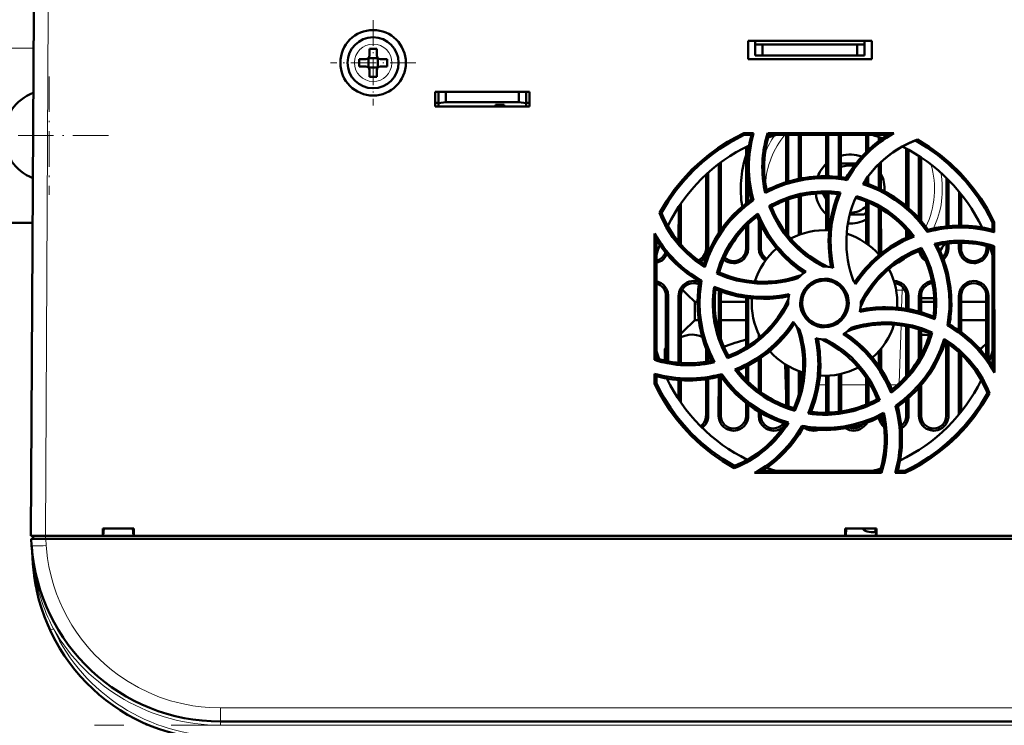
# Model space of a CAD drawing. Extents: x -1351 to 1763, y -1300 to 601.
# Tile 21 of 91: x -312 to -177, y -1224 to -1127. Entities that reach past the tile are written whole.
import ezdxf

# ---------------------------------------------------------------- set-up
doc = ezdxf.new("R2010")
doc.units = 0
doc.linetypes.add('DASHDOT', pattern=[18.5, 12, -3, 0.5, -3])

msp = doc.modelspace()

# ---------------------------------------------------------------- linework, layer by layer
at = {"color": 7, "lineweight": 50}
for p, q in [((-310.9, -1198.33), (-310.52, -1126.28)), ((-212.4, -1132.83), (-212.4, -1130.33)), ((-212.4, -1130.33), (-195.4, -1130.33)), ((-211.4, -1130.83), (-211.4, -1130.33)), ((-196.4, -1130.83), (-196.4, -1130.33)), ((-195.4, -1130.33), (-195.4, -1132.83)), ((-264.4, -1131.41), (-264.4, -1132.33)), ((-263.4, -1131.41), (-263.4, -1132.33)), ((-211.4, -1132.33), (-211.4, -1130.83)), ((-210.4, -1130.83), (-211.4, -1130.83)), ((-210.4, -1132.33), (-210.4, -1130.83)), ((-197.4, -1130.83), (-210.4, -1130.83)), ((-196.4, -1130.83), (-197.4, -1130.83)), ((-197.4, -1130.83), (-197.4, -1132.33)), ((-196.4, -1132.33), (-196.4, -1130.83)), ((-264.9, -1132.83), (-265.82, -1132.83)), ((-264.53, -1132.7), (-264.54, -1132.69)), ((-263.26, -1132.7), (-264.53, -1132.7)), ((-264.53, -1133.97), (-264.53, -1132.7)), ((-263.25, -1132.69), (-263.26, -1132.7)), ((-263.26, -1132.7), (-263.26, -1133.97)), ((-262.9, -1132.83), (-261.98, -1132.83)), ((-195.4, -1132.83), (-212.4, -1132.83)), ((-210.4, -1132.33), (-211.4, -1132.33)), ((-197.4, -1132.33), (-210.4, -1132.33)), ((-197.4, -1132.33), (-196.4, -1132.33)), ((-264.9, -1133.83), (-265.82, -1133.83)), ((-264.53, -1133.97), (-264.54, -1133.98)), ((-263.26, -1133.97), (-264.53, -1133.97)), ((-264.4, -1135.25), (-264.4, -1134.33)), ((-263.4, -1135.25), (-263.4, -1134.33)), ((-263.26, -1133.97), (-263.25, -1133.98)), ((-261.98, -1133.83), (-262.9, -1133.83)), ((-255.4, -1139.33), (-255.4, -1137.33)), ((-255.4, -1137.33), (-242.4, -1137.33)), ((-254.9, -1138.89), (-254.9, -1137.33)), ((-253.9, -1138.72), (-253.9, -1137.33)), ((-243.9, -1137.33), (-243.9, -1138.72)), ((-242.9, -1137.33), (-242.9, -1138.89)), ((-242.4, -1137.33), (-242.4, -1139.33)), ((-254.9, -1138.89), (-253.9, -1138.72)), ((-253.9, -1138.72), (-243.9, -1138.72)), ((-243.9, -1138.72), (-242.9, -1138.89)), ((-255.4, -1138.83), (-254.9, -1138.83)), ((-242.4, -1139.33), (-255.4, -1139.33)), ((-254.9, -1139.33), (-254.9, -1138.89)), ((-247.1, -1139.33), (-254.9, -1139.33)), ((-247.1, -1139.33), (-247.1, -1139.12)), ((-247.1, -1139.12), (-247.1, -1139.33)), ((-245.9, -1139.12), (-247.1, -1139.12)), ((-245.9, -1139.33), (-245.9, -1139.12)), ((-242.9, -1139.33), (-245.9, -1139.33)), ((-242.9, -1138.83), (-242.4, -1138.83)), ((-242.9, -1138.89), (-242.9, -1139.33)), ((-212.98, -1143.01), (-211.64, -1143.01)), ((-212.93, -1143.24), (-212.98, -1143.01)), ((-212.93, -1143.24), (-211.95, -1143.24)), ((-211.64, -1143.01), (-211.95, -1143.24)), ((-209.7, -1143.01), (-192.39, -1143.01)), ((-209.53, -1143.24), (-209.7, -1143.01)), ((-209.53, -1143.24), (-193.24, -1143.24)), ((-207.16, -1149.73), (-207.16, -1143.24)), ((-206.88, -1149.64), (-206.88, -1143.24)), ((-205.42, -1143.24), (-205.42, -1149.28)), ((-205.14, -1143.24), (-205.14, -1149.22)), ((-201.66, -1148.92), (-201.66, -1143.24)), ((-201.38, -1148.92), (-201.38, -1143.24)), ((-199.92, -1143.24), (-199.92, -1149.03)), ((-199.64, -1143.24), (-199.64, -1149.06)), ((-196.16, -1145.57), (-196.16, -1143.24)), ((-195.88, -1145.3), (-195.88, -1143.24)), ((-194.42, -1143.53), (-194.42, -1144.06)), ((-194.14, -1143.62), (-194.14, -1143.86)), ((-212.66, -1152.64), (-212.66, -1144.88)), ((-212.38, -1145.45), (-212.38, -1144.74)), ((-190.66, -1153), (-190.66, -1145.13)), ((-190.37, -1153.25), (-190.38, -1145.28)), ((-188.92, -1146.14), (-188.92, -1154.7)), ((-188.64, -1146.33), (-188.64, -1155.04)), ((-216.42, -1147.22), (-216.42, -1156.72)), ((-216.14, -1147.01), (-216.13, -1156.3)), ((-197.59, -1147.18), (-199.64, -1147.18)), ((-194.42, -1147.23), (-194.42, -1150.59)), ((-194.14, -1146.96), (-194.14, -1150.73)), ((-218.16, -1158.83), (-218.16, -1148.68)), ((-217.87, -1158.83), (-217.88, -1148.42)), ((-198.94, -1149.17), (-198.82, -1149.44)), ((-196.16, -1149.89), (-196.16, -1149.29)), ((-195.88, -1149.99), (-195.88, -1148.9)), ((-185.16, -1155.81), (-185.16, -1149.13)), ((-184.87, -1155.78), (-184.88, -1149.41)), ((-212.37, -1152.42), (-212.38, -1149.92)), ((-209.85, -1150.84), (-210.02, -1151.2)), ((-211.95, -1152.11), (-211.67, -1152.21)), ((-207.16, -1156.73), (-207.16, -1152.2)), ((-206.87, -1157.11), (-206.87, -1152.09)), ((-205.42, -1151.67), (-205.42, -1156.97)), ((-205.14, -1151.6), (-205.13, -1156.87)), ((-202.11, -1151.25), (-201.66, -1152.03)), ((-201.66, -1156.34), (-201.66, -1151.25)), ((-201.37, -1156.35), (-201.37, -1151.26)), ((-199.68, -1151.17), (-200.03, -1151.36)), ((-183.42, -1151.02), (-183.42, -1155.71)), ((-183.14, -1151.37), (-183.13, -1155.71)), ((-221.92, -1153.1), (-221.93, -1157.93)), ((-221.64, -1152.68), (-221.63, -1158.27)), ((-209.17, -1153.12), (-209.48, -1153.01)), ((-196.16, -1158.14), (-196.16, -1152.38)), ((-195.87, -1158.35), (-195.87, -1152.5)), ((-194.42, -1153.23), (-194.43, -1158.83)), ((-194.14, -1153.4), (-194.13, -1158.83)), ((-224.29, -1153.95), (-224.56, -1153.94)), ((-211.05, -1154.04), (-211.16, -1154.43)), ((-210.92, -1154.96), (-210.93, -1158.83)), ((-198.42, -1154.18), (-196.52, -1154.18)), ((-196.31, -1154.06), (-196.16, -1153.81)), ((-310.68, -1155.33), (-328.4, -1155.33)), ((-223.37, -1155.84), (-223.37, -1155.62)), ((-212.66, -1158.83), (-212.66, -1155.77)), ((-212.37, -1158.83), (-212.37, -1155.47)), ((-210.63, -1155.56), (-210.63, -1158.83)), ((-190.66, -1157.37), (-190.66, -1156.27)), ((-187.67, -1156.28), (-187.78, -1156.57)), ((-178.82, -1155.3), (-178.57, -1155.25)), ((-178.82, -1155.3), (-178.82, -1156.28)), ((-178.57, -1156.6), (-178.82, -1156.28)), ((-178.57, -1155.25), (-178.57, -1156.6)), ((-225.24, -1174.15), (-225.23, -1156.8)), ((-224.97, -1173.95), (-224.98, -1157.7)), ((-190.37, -1157.24), (-190.37, -1156.6)), ((-188.57, -1158.75), (-188.68, -1159.06)), ((-185.16, -1158.83), (-185.16, -1158.17)), ((-184.87, -1158.83), (-184.87, -1158.13)), ((-183.43, -1158.05), (-183.43, -1158.83)), ((-183.13, -1158.04), (-183.13, -1158.83)), ((-179.66, -1158.83), (-179.66, -1158.47)), ((-179.37, -1158.83), (-179.37, -1158.55)), ((-178.57, -1158.52), (-178.82, -1158.71)), ((-178.82, -1158.71), (-178.82, -1174.94)), ((-178.57, -1158.52), (-178.56, -1175.9)), ((-216.38, -1162.13), (-216.68, -1162.27)), ((-218.79, -1163.25), (-219.07, -1163.38)), ((-223.67, -1174.29), (-223.67, -1165.33)), ((-223.36, -1174.35), (-223.37, -1165.33)), ((-221.93, -1165.33), (-221.93, -1174.55)), ((-221.63, -1165.33), (-221.63, -1174.58)), ((-216.43, -1165.33), (-216.43, -1170.34)), ((-216.13, -1165.33), (-216.13, -1171.31)), ((-212.67, -1172.39), (-212.67, -1165.61)), ((-212.36, -1172.19), (-212.37, -1165.65)), ((-190.67, -1167.13), (-190.67, -1165.33)), ((-190.37, -1167.18), (-190.37, -1165.33)), ((-188.93, -1165.33), (-188.93, -1167.52)), ((-188.63, -1165.33), (-188.63, -1167.61)), ((-188.63, -1165.68), (-186.83, -1165.68)), ((-183.43, -1165.33), (-183.43, -1170.12)), ((-183.13, -1165.33), (-183.13, -1170.33)), ((-179.67, -1173.74), (-179.67, -1165.33)), ((-179.36, -1174.15), (-179.37, -1165.33)), ((-219.69, -1168.68), (-219.69, -1166.18)), ((-219.32, -1166.18), (-219.69, -1166.18)), ((-212.67, -1166.18), (-216.13, -1166.18)), ((-206.9, -1166.33), (-206.9, -1166.5)), ((-196.9, -1166.33), (-196.9, -1166.17)), ((-186.82, -1166.18), (-188.63, -1166.18)), ((-179.67, -1166.18), (-183.13, -1166.18)), ((-219.16, -1168.68), (-219.69, -1168.68)), ((-212.67, -1168.68), (-216.13, -1168.68)), ((-190.67, -1176.39), (-190.67, -1169.52)), ((-190.36, -1176.03), (-190.37, -1169.58)), ((-184.73, -1169.28), (-185.01, -1169.42)), ((-179.67, -1168.68), (-183.13, -1168.68)), ((-210.93, -1170.62), (-210.93, -1171.14)), ((-188.93, -1169.97), (-188.93, -1174.02)), ((-188.63, -1170.07), (-188.63, -1173.48)), ((-187.42, -1170.54), (-187.11, -1170.39)), ((-223.67, -1172.45), (-223.83, -1172.62)), ((-223.67, -1172.46), (-223.83, -1172.62)), ((-218.17, -1174.42), (-218.17, -1172.57)), ((-185.17, -1181.83), (-185.17, -1171.77)), ((-184.86, -1181.83), (-184.87, -1171.98)), ((-180.41, -1172.62), (-180.72, -1172.49)), ((-224.97, -1173.95), (-225.24, -1174.15)), ((-223.83, -1172.62), (-223.83, -1174.25)), ((-217.86, -1174.37), (-217.86, -1173.32)), ((-215.11, -1173.59), (-215.23, -1173.92)), ((-210.63, -1173.87), (-210.62, -1178.62)), ((-194.43, -1172.98), (-194.43, -1174.95)), ((-194.13, -1172.63), (-194.13, -1175.41)), ((-183.43, -1173.12), (-183.44, -1181.67)), ((-183.13, -1173.4), (-183.12, -1181.28)), ((-180.41, -1172.62), (-180.41, -1172.83)), ((-212.67, -1176.87), (-212.67, -1175.08)), ((-212.36, -1177.18), (-212.36, -1174.92)), ((-210.93, -1174.08), (-210.93, -1178.4)), ((-207.17, -1178.93), (-207.3, -1174.75)), ((-207.17, -1180.45), (-207.17, -1174.83)), ((-206.86, -1180.56), (-206.86, -1175.01)), ((-225.24, -1177.42), (-225.24, -1176.05)), ((-225.24, -1176.05), (-224.97, -1176.4)), ((-224.97, -1177.36), (-224.97, -1176.4)), ((-216.43, -1176.47), (-216.44, -1181.83)), ((-216.13, -1176.39), (-216.02, -1176.09)), ((-216.13, -1176.4), (-216.12, -1181.83)), ((-205.43, -1175.69), (-205.43, -1178.97)), ((-205.13, -1175.8), (-205.12, -1177.73)), ((-201.67, -1181.4), (-201.67, -1176.33)), ((-201.36, -1181.39), (-201.36, -1176.32)), ((-199.93, -1176.14), (-199.94, -1181.27)), ((-199.63, -1176.07), (-199.62, -1181.23)), ((-196.17, -1180.27), (-196.17, -1176.6)), ((-225.24, -1177.42), (-224.97, -1177.36)), ((-223.36, -1177.07), (-223.36, -1176.74)), ((-221.93, -1176.91), (-221.93, -1179.54)), ((-221.63, -1176.93), (-221.62, -1180)), ((-218.17, -1181.83), (-218.17, -1176.8)), ((-217.86, -1181.83), (-217.86, -1176.76)), ((-195.86, -1180.14), (-195.86, -1177.08)), ((-188.93, -1177.98), (-188.94, -1181.83)), ((-188.62, -1177.63), (-188.62, -1181.83)), ((-180.41, -1176.87), (-180.41, -1177.03)), ((-179.22, -1178.73), (-179.52, -1178.71)), ((-212.67, -1181.83), (-212.67, -1180.06)), ((-212.36, -1181.83), (-212.36, -1180.3)), ((-194.31, -1179.66), (-194.64, -1179.54)), ((-191.83, -1180.56), (-192.15, -1180.45)), ((-190.67, -1181.83), (-190.67, -1179.67)), ((-190.36, -1181.83), (-190.36, -1179.4)), ((-210.94, -1181.26), (-210.94, -1181.83)), ((-210.62, -1181.44), (-210.62, -1181.83)), ((-206.11, -1180.8), (-205.96, -1181.13)), ((-204.84, -1183.51), (-204.99, -1183.21)), ((-214.27, -1188.7), (-214.29, -1189.01)), ((-194.08, -1189.68), (-211.49, -1189.68)), ((-194.28, -1189.4), (-210.48, -1189.4)), ((-194.28, -1189.4), (-194.08, -1189.68)), ((-192.19, -1189.68), (-191.82, -1189.4)), ((-190.81, -1189.68), (-192.19, -1189.68)), ((-190.87, -1189.4), (-191.82, -1189.4)), ((-190.87, -1189.4), (-190.81, -1189.68)), ((-301.05, -1198.33), (-301.05, -1197.33)), ((-301.05, -1197.33), (-296.75, -1197.33)), ((-300.9, -1197.33), (-300.96, -1198.33)), ((-300.96, -1198.33), (-300.9, -1197.33)), ((-296.9, -1197.33), (-296.83, -1198.33)), ((-296.75, -1197.33), (-296.75, -1198.33)), ((-199.05, -1198.33), (-199.05, -1197.33)), ((-199.05, -1197.33), (-194.75, -1197.33)), ((-198.9, -1197.33), (-198.96, -1198.33)), ((-198.96, -1198.33), (-198.9, -1197.33)), ((-194.9, -1197.33), (-194.83, -1198.33)), ((-194.75, -1197.33), (-194.75, -1198.33)), ((-310.87, -1198.73), (-308.88, -1198.73)), ((-310.81, -1199.65), (-310.87, -1198.73)), ((-310.6, -1198.33), (-310.6, -1198.73)), ((-310.6, -1198.33), (-308.9, -1198.33)), ((-308.9, -1198.33), (-301.05, -1198.33)), ((-87.92, -1198.73), (-308.88, -1198.73)), ((-301.05, -1198.33), (-300.96, -1198.33)), ((-301, -1198.33), (-296.8, -1198.33)), ((-296.83, -1198.33), (-300.96, -1198.33)), ((-296.83, -1198.33), (-296.75, -1198.33)), ((-296.75, -1198.33), (-199.05, -1198.33)), ((-199.05, -1198.33), (-198.96, -1198.33)), ((-199, -1198.33), (-194.8, -1198.33)), ((-194.83, -1198.33), (-198.96, -1198.33)), ((-194.83, -1198.33), (-194.75, -1198.33)), ((-194.75, -1198.33), (-100.05, -1198.33)), ((-310.63, -1202.15), (-310.8, -1199.67)), ((-111.93, -1223.83), (-284.87, -1223.83))]:
    msp.add_line(p, q, dxfattribs=at)
at = {"color": 7, "lineweight": 18}
for p, q in [((-308.52, -1126.28), (-308.9, -1198.33)), ((-310.55, -1131.33), (-338.4, -1131.33)), ((-263.87, -1130.76), (-263.9, -1130.76)), ((-266.47, -1133.31), (-266.47, -1133.33)), ((-261.33, -1133.36), (-261.33, -1133.33)), ((-263.92, -1135.9), (-263.9, -1135.9)), ((-218.16, -1158.83), (-217.87, -1158.83)), ((-212.66, -1158.83), (-212.37, -1158.83)), ((-210.93, -1158.83), (-210.63, -1158.83)), ((-194.13, -1158.83), (-194.43, -1158.83)), ((-185.16, -1158.83), (-184.87, -1158.83)), ((-183.43, -1158.83), (-183.13, -1158.83)), ((-179.66, -1158.83), (-179.37, -1158.83)), ((-191.23, -1164.56), (-191.2, -1164.08)), ((-223.37, -1165.33), (-223.67, -1165.33)), ((-221.63, -1165.33), (-221.93, -1165.33)), ((-216.13, -1165.33), (-216.43, -1165.33)), ((-191.23, -1164.56), (-192.06, -1164.56)), ((-191.3, -1167.03), (-191.23, -1164.56)), ((-190.67, -1165.33), (-190.37, -1165.33)), ((-188.63, -1165.33), (-188.93, -1165.33)), ((-183.13, -1165.33), (-183.43, -1165.33)), ((-179.37, -1165.33), (-179.67, -1165.33)), ((-191.62, -1177.36), (-191.38, -1169.41)), ((-205.13, -1177.56), (-205.09, -1177.56)), ((-202.69, -1177.56), (-201.67, -1177.56)), ((-199.63, -1177.56), (-196.17, -1177.56)), ((-192.93, -1177.56), (-191.83, -1177.56)), ((-191.72, -1181.03), (-191.7, -1180.47)), ((-218.17, -1181.83), (-217.86, -1181.83)), ((-216.44, -1181.83), (-216.12, -1181.83)), ((-212.67, -1181.83), (-212.36, -1181.83)), ((-210.94, -1181.83), (-210.62, -1181.83)), ((-190.67, -1181.83), (-190.36, -1181.83)), ((-188.94, -1181.83), (-188.62, -1181.83)), ((-185.17, -1181.83), (-184.86, -1181.83)), ((-308.9, -1198.73), (-308.9, -1198.33)), ((-308.88, -1198.73), (-308.81, -1199.65)), ((-308.13, -1211.24), (-308.27, -1211.3)), ((-307.81, -1211.09), (-308.13, -1211.24)), ((-284.87, -1221.97), (-111.93, -1221.97)), ((-284.87, -1221.97), (-284.87, -1223.83)), ((-284.87, -1224.33), (-284.87, -1223.83)), ((-111.93, -1224.33), (-284.87, -1224.33))]:
    msp.add_line(p, q, dxfattribs=at)
at = {"color": 7, "linetype": 'DASHDOT', "lineweight": 18, "ltscale": 0.292499}
msp.add_line((-263.9, -1127.48), (-263.9, -1139.18), dxfattribs=at)
at = {"color": 7, "linetype": 'DASHDOT', "lineweight": 18, "ltscale": 0.2925}
msp.add_line((-258.05, -1133.33), (-269.75, -1133.33), dxfattribs=at)
at = {"color": 7, "linetype": 'DASHDOT', "lineweight": 18, "ltscale": 0.40625}
for p, q in [((-308.4, -1135.21), (-308.4, -1151.46)), ((-300.27, -1143.33), (-316.52, -1143.33))]:
    msp.add_line(p, q, dxfattribs=at)
at = {"color": 7, "linetype": 'DASHDOT', "lineweight": 18, "ltscale": 0.012015}
msp.add_line((-308.9, -1198.29), (-308.9, -1198.77), dxfattribs=at)
at = {"color": 7, "linetype": 'DASHDOT', "lineweight": 18}
msp.add_line((-94.63, -1224.33), (-302.16, -1224.33), dxfattribs=at)
at = {"color": 7, "lineweight": 50}
for points in [[(-224.56, -1153.94), (-223.6, -1152.32), (-222.53, -1150.8), (-221.37, -1149.36), (-220.11, -1148.01), (-218.98, -1146.96), (-217.79, -1145.97), (-216.54, -1145.06), (-215.23, -1144.21), (-214.12, -1143.58), (-212.98, -1143.01)], [(-224.29, -1153.95), (-223.33, -1152.35), (-222.26, -1150.84), (-221.09, -1149.41), (-219.83, -1148.08), (-218.7, -1147.04), (-217.51, -1146.06), (-216.27, -1145.16), (-214.96, -1144.33), (-213.96, -1143.76), (-212.93, -1143.24)], [(-196.62, -1149.99), (-195.75, -1148.74), (-194.78, -1147.59), (-193.7, -1146.55), (-192.52, -1145.64), (-191.24, -1144.85), (-190.21, -1144.33), (-189.13, -1143.88)], [(-189.42, -1143.99), (-187.82, -1144.96), (-186.31, -1146.04), (-184.89, -1147.21), (-183.57, -1148.48), (-182.53, -1149.61), (-181.56, -1150.81), (-180.66, -1152.06), (-179.84, -1153.37), (-179.31, -1154.32), (-178.82, -1155.3)], [(-189.13, -1143.88), (-187.54, -1144.87), (-186.02, -1145.96), (-184.61, -1147.15), (-183.28, -1148.43), (-182.24, -1149.58), (-181.28, -1150.78), (-180.38, -1152.04), (-179.56, -1153.37), (-179.05, -1154.29), (-178.57, -1155.25)], [(-201.9, -1149.16), (-203.22, -1149.21), (-204.54, -1149.36), (-205.84, -1149.62), (-207.27, -1150.02), (-208.66, -1150.55), (-210.02, -1151.2)], [(-187.78, -1156.57), (-188.45, -1155.66), (-189.18, -1154.8), (-189.96, -1153.99), (-190.57, -1153.43), (-191.21, -1152.89), (-192.22, -1152.15), (-193.28, -1151.48), (-194.39, -1150.89), (-195.56, -1150.37), (-196.62, -1149.99)], [(-187.67, -1156.28), (-188.68, -1154.98), (-189.79, -1153.79), (-191, -1152.72), (-192.3, -1151.77), (-193.69, -1150.95), (-195.06, -1150.31), (-196.49, -1149.78)], [(-211.95, -1152.11), (-212.86, -1152.8), (-213.72, -1153.54), (-214.52, -1154.33), (-215.08, -1154.95), (-215.62, -1155.6), (-216.36, -1156.63), (-217.03, -1157.7), (-217.62, -1158.82), (-218.13, -1160), (-218.48, -1161)], [(-211.67, -1152.21), (-212.81, -1153.08), (-213.87, -1154.02), (-214.84, -1155.04), (-215.71, -1156.14), (-216.5, -1157.31), (-217.23, -1158.6), (-217.84, -1159.96), (-218.34, -1161.39)], [(-209.48, -1153.01), (-208.1, -1152.31), (-206.68, -1151.75), (-205.22, -1151.35), (-203.74, -1151.09), (-202.22, -1150.99), (-200.95, -1151.03), (-199.68, -1151.17)], [(-200.03, -1151.36), (-200.58, -1152.91), (-200.98, -1154.48), (-201.23, -1156.08), (-201.33, -1157.69), (-201.27, -1159.32), (-201.15, -1160.37), (-200.97, -1161.42)], [(-199.68, -1151.17), (-200.25, -1152.69), (-200.68, -1154.25), (-200.96, -1155.83), (-201.08, -1157.42), (-201.04, -1159.03), (-200.91, -1160.26), (-200.7, -1161.48)], [(-197.51, -1151.64), (-196.06, -1152.15), (-194.68, -1152.79), (-193.37, -1153.57), (-192.16, -1154.47), (-191.04, -1155.5), (-190.29, -1156.31), (-189.6, -1157.18)], [(-202.06, -1161.33), (-203.32, -1160.62), (-204.49, -1159.79), (-205.57, -1158.87), (-206.56, -1157.86), (-207.45, -1156.77), (-208.23, -1155.59), (-208.91, -1154.34), (-209.48, -1153.01)], [(-201.44, -1161.35), (-202.72, -1160.69), (-203.91, -1159.91), (-205.01, -1159.04), (-206.03, -1158.07), (-206.55, -1157.49), (-207.04, -1156.89), (-207.65, -1156.04), (-208.21, -1155.15), (-208.7, -1154.21), (-209.17, -1153.12)], [(-218.34, -1161.39), (-219.61, -1160.52), (-220.78, -1159.54), (-221.83, -1158.46), (-222.77, -1157.27), (-223.59, -1155.99), (-224.11, -1154.98), (-224.56, -1153.94)], [(-216.68, -1162.27), (-216.21, -1160.8), (-215.6, -1159.41), (-214.85, -1158.09), (-213.98, -1156.86), (-212.98, -1155.72), (-212.05, -1154.84), (-211.05, -1154.04)], [(-216.38, -1162.13), (-215.89, -1160.68), (-215.26, -1159.31), (-214.5, -1158.01), (-213.61, -1156.8), (-212.59, -1155.69), (-211.9, -1155.04), (-211.16, -1154.43)], [(-211.16, -1154.43), (-210.46, -1155.91), (-209.63, -1157.31), (-208.68, -1158.62), (-207.6, -1159.82), (-206.42, -1160.93), (-205.59, -1161.59), (-204.71, -1162.2)], [(-211.05, -1154.04), (-210.38, -1155.52), (-209.58, -1156.92), (-208.66, -1158.24), (-207.62, -1159.45), (-206.45, -1160.56), (-205.5, -1161.34), (-204.48, -1162.05)], [(-189.99, -1157.07), (-191.48, -1157.78), (-192.88, -1158.6), (-194.18, -1159.56), (-195.39, -1160.63), (-196.5, -1161.82), (-197.15, -1162.65), (-197.77, -1163.52)], [(-189.6, -1157.18), (-191.08, -1157.85), (-192.49, -1158.65), (-193.8, -1159.57), (-195.01, -1160.61), (-196.13, -1161.77), (-196.9, -1162.73), (-197.62, -1163.75)], [(-219, -1160.65), (-218.71, -1160.47), (-218.45, -1160.25), (-218.14, -1159.83), (-217.95, -1159.36), (-217.87, -1158.83)], [(-214.4, -1160.86), (-214.15, -1160.85), (-213.82, -1160.78), (-213.5, -1160.65), (-213.21, -1160.47), (-212.95, -1160.25), (-212.64, -1159.83), (-212.45, -1159.36), (-212.37, -1158.83)], [(-210.93, -1158.83), (-210.86, -1159.34), (-210.66, -1159.83), (-210.47, -1160.11), (-210.24, -1160.35), (-210.03, -1160.51)], [(-188.68, -1159.06), (-190, -1159.65), (-191.24, -1160.34), (-192.4, -1161.14), (-193.47, -1162.05), (-194.03, -1162.59), (-194.56, -1163.16), (-195.22, -1163.97), (-195.83, -1164.82), (-196.38, -1165.73), (-196.92, -1166.8)], [(-196.9, -1166.17), (-196.18, -1164.9), (-195.36, -1163.73), (-194.44, -1162.65), (-193.42, -1161.66), (-192.33, -1160.78), (-191.16, -1159.99), (-189.9, -1159.32), (-188.57, -1158.75)], [(-188.57, -1158.75), (-187.87, -1160.13), (-187.31, -1161.55), (-186.91, -1163), (-186.65, -1164.49), (-186.55, -1166), (-186.59, -1167.28), (-186.73, -1168.56)], [(-184.73, -1166.33), (-184.78, -1165.01), (-184.94, -1163.7), (-185.19, -1162.39), (-185.59, -1160.96), (-186.12, -1159.57), (-186.77, -1158.21)], [(-185.54, -1160.34), (-185.45, -1160.25), (-185.14, -1159.83), (-184.95, -1159.36), (-184.87, -1158.83)], [(-183.43, -1158.83), (-183.36, -1159.34), (-183.16, -1159.83), (-182.97, -1160.11), (-182.74, -1160.35), (-182.46, -1160.56), (-182.15, -1160.71), (-181.78, -1160.83), (-181.4, -1160.86)], [(-181.4, -1160.86), (-181.15, -1160.85), (-180.82, -1160.78), (-180.5, -1160.65), (-180.21, -1160.47), (-179.95, -1160.25), (-179.64, -1159.83), (-179.45, -1159.36), (-179.37, -1158.83)], [(-224.98, -1160.82), (-224.5, -1160.65), (-224.21, -1160.47), (-223.95, -1160.25), (-223.72, -1159.96), (-223.54, -1159.64)], [(-188.9, -1159.15), (-188.81, -1159.49), (-188.66, -1159.83), (-188.47, -1160.11), (-188.24, -1160.35), (-187.97, -1160.55)], [(-210.29, -1163.67), (-211.19, -1163.64), (-212.59, -1163.49), (-213.98, -1163.22), (-215.34, -1162.81), (-216.68, -1162.27)], [(-205.23, -1166.33), (-205.17, -1165.69), (-204.98, -1165.05), (-204.66, -1164.47), (-204.24, -1163.96), (-203.72, -1163.54), (-203.13, -1163.23), (-202.52, -1163.06), (-201.9, -1163)], [(-201.9, -1163), (-201.41, -1163.03), (-200.98, -1163.12), (-200.57, -1163.27), (-200.18, -1163.48), (-199.8, -1163.74), (-199.33, -1164.2), (-198.96, -1164.75), (-198.71, -1165.36), (-198.58, -1166), (-198.56, -1166.33)], [(-223.37, -1165.33), (-223.44, -1164.83), (-223.63, -1164.34), (-223.82, -1164.06), (-224.06, -1163.81), (-224.34, -1163.6), (-224.64, -1163.45), (-224.98, -1163.35)], [(-219.9, -1163.3), (-220.15, -1163.32), (-220.48, -1163.39), (-220.8, -1163.51), (-221.09, -1163.69), (-221.35, -1163.91), (-221.66, -1164.33), (-221.85, -1164.8), (-221.93, -1165.33)], [(-215.23, -1173.92), (-215.93, -1172.55), (-216.48, -1171.13), (-216.89, -1169.67), (-217.14, -1168.18), (-217.24, -1166.67), (-217.21, -1165.39), (-217.07, -1164.1)], [(-217.07, -1164.1), (-215.54, -1164.68), (-213.99, -1165.11), (-212.41, -1165.39), (-210.81, -1165.51), (-209.2, -1165.47), (-207.98, -1165.34), (-206.75, -1165.13)], [(-216.86, -1164.47), (-215.31, -1165.02), (-213.74, -1165.42), (-212.14, -1165.67), (-210.53, -1165.77), (-208.91, -1165.71), (-207.86, -1165.59), (-206.81, -1165.4)], [(-204.98, -1166.33), (-204.92, -1165.78), (-204.76, -1165.23), (-204.51, -1164.71), (-204.27, -1164.37), (-203.98, -1164.06), (-203.65, -1163.8), (-203.28, -1163.58), (-202.89, -1163.42), (-202.49, -1163.31), (-201.9, -1163.25)], [(-201.9, -1163.25), (-201.23, -1163.33), (-200.83, -1163.44), (-200.44, -1163.62), (-200.08, -1163.85), (-199.76, -1164.12), (-199.35, -1164.61), (-199.06, -1165.16), (-198.88, -1165.75), (-198.82, -1166.33)], [(-190.37, -1165.33), (-190.44, -1164.83), (-190.63, -1164.34), (-190.82, -1164.06), (-191.06, -1163.81), (-191.34, -1163.6), (-191.64, -1163.45), (-192, -1163.34), (-192.37, -1163.3)], [(-187.12, -1163.32), (-187.48, -1163.39), (-187.8, -1163.51), (-188.09, -1163.69), (-188.35, -1163.91), (-188.66, -1164.33), (-188.85, -1164.8), (-188.93, -1165.33)], [(-181.4, -1163.3), (-181.65, -1163.32), (-181.98, -1163.39), (-182.3, -1163.51), (-182.59, -1163.69), (-182.85, -1163.91), (-183.16, -1164.33), (-183.35, -1164.8), (-183.43, -1165.33)], [(-179.37, -1165.33), (-179.44, -1164.83), (-179.63, -1164.34), (-179.82, -1164.06), (-180.06, -1163.81), (-180.34, -1163.6), (-180.64, -1163.45), (-181.02, -1163.34), (-181.4, -1163.3)], [(-219.06, -1166.33), (-219.01, -1167.66), (-218.86, -1168.97), (-218.6, -1170.27), (-218.2, -1171.7), (-217.67, -1173.1), (-217.01, -1174.46)], [(-206.9, -1166.5), (-207.61, -1167.76), (-208.44, -1168.93), (-209.36, -1170.02), (-210.37, -1171), (-211.46, -1171.89), (-212.64, -1172.68), (-213.9, -1173.36), (-215.23, -1173.92)], [(-206.88, -1165.87), (-207.54, -1167.15), (-208.32, -1168.34), (-209.19, -1169.44), (-210.16, -1170.45), (-210.74, -1170.98), (-211.34, -1171.47), (-212.19, -1172.08), (-213.08, -1172.63), (-214.02, -1173.12), (-215.11, -1173.59)], [(-201.9, -1169.67), (-202.38, -1169.64), (-202.81, -1169.54), (-203.22, -1169.39), (-203.62, -1169.19), (-203.99, -1168.93), (-204.46, -1168.47), (-204.83, -1167.92), (-205.09, -1167.31), (-205.22, -1166.67), (-205.23, -1166.33)], [(-201.9, -1169.41), (-202.57, -1169.34), (-202.97, -1169.22), (-203.36, -1169.04), (-203.72, -1168.81), (-204.04, -1168.54), (-204.44, -1168.05), (-204.74, -1167.5), (-204.91, -1166.92), (-204.98, -1166.33)], [(-198.56, -1166.33), (-198.63, -1166.98), (-198.82, -1167.61), (-199.13, -1168.19), (-199.55, -1168.71), (-200.08, -1169.13), (-200.67, -1169.43), (-201.28, -1169.61), (-201.9, -1169.67)], [(-198.82, -1166.33), (-198.88, -1166.89), (-199.04, -1167.44), (-199.29, -1167.96), (-199.53, -1168.3), (-199.82, -1168.6), (-200.15, -1168.86), (-200.52, -1169.08), (-200.91, -1169.25), (-201.31, -1169.35), (-201.9, -1169.41)], [(-186.73, -1168.56), (-188.25, -1167.99), (-189.8, -1167.56), (-191.38, -1167.28), (-192.98, -1167.16), (-194.59, -1167.19), (-195.82, -1167.32), (-197.05, -1167.54)], [(-186.94, -1168.19), (-188.48, -1167.64), (-190.06, -1167.24), (-191.66, -1166.99), (-193.27, -1166.9), (-194.89, -1166.96), (-195.94, -1167.08), (-196.99, -1167.26)], [(-214.21, -1175.48), (-212.72, -1174.81), (-211.32, -1174.02), (-210.01, -1173.1), (-208.79, -1172.05), (-207.68, -1170.89), (-206.9, -1169.93), (-206.18, -1168.91)], [(-213.79, -1175.6), (-212.31, -1174.89), (-210.91, -1174.06), (-209.6, -1173.11), (-208.4, -1172.03), (-207.29, -1170.84), (-206.64, -1170.02), (-206.03, -1169.15)], [(-193.5, -1169), (-192.6, -1169.02), (-191.2, -1169.17), (-189.81, -1169.44), (-188.45, -1169.85), (-187.11, -1170.39)], [(-218.7, -1170.97), (-219.09, -1170.83), (-219.48, -1170.74), (-220.01, -1170.68), (-220.54, -1170.71), (-221.07, -1170.82), (-221.63, -1171.02)], [(-204.14, -1181.51), (-203.56, -1179.99), (-203.13, -1178.43), (-202.85, -1176.85), (-202.73, -1175.26), (-202.76, -1173.65), (-202.89, -1172.42), (-203.11, -1171.18)], [(-203.75, -1181.29), (-203.2, -1179.74), (-202.8, -1178.17), (-202.55, -1176.57), (-202.46, -1174.96), (-202.52, -1173.33), (-202.64, -1172.29), (-202.82, -1171.25)], [(-192.75, -1178.65), (-193.42, -1177.16), (-194.21, -1175.76), (-195.13, -1174.44), (-196.17, -1173.23), (-197.33, -1172.11), (-198.3, -1171.33), (-199.32, -1170.62)], [(-192.63, -1178.22), (-193.34, -1176.74), (-194.17, -1175.34), (-195.12, -1174.03), (-196.2, -1172.83), (-197.39, -1171.72), (-198.21, -1171.07), (-199.08, -1170.46)], [(-187.11, -1170.39), (-187.58, -1171.86), (-188.19, -1173.26), (-188.93, -1174.58), (-189.81, -1175.81), (-190.81, -1176.95), (-191.74, -1177.83), (-192.75, -1178.65)], [(-187.42, -1170.54), (-187.92, -1171.98), (-188.55, -1173.36), (-189.31, -1174.65), (-190.2, -1175.86), (-191.21, -1176.97), (-191.9, -1177.62), (-192.63, -1178.22)], [(-202.37, -1171.31), (-201.09, -1171.97), (-199.9, -1172.75), (-198.8, -1173.62), (-197.79, -1174.59), (-197.26, -1175.17), (-196.77, -1175.77), (-196.16, -1176.62), (-195.61, -1177.51), (-195.11, -1178.45), (-194.64, -1179.54)], [(-201.73, -1171.33), (-200.46, -1172.05), (-199.29, -1172.87), (-198.21, -1173.79), (-197.22, -1174.81), (-196.34, -1175.9), (-195.55, -1177.08), (-194.87, -1178.33), (-194.31, -1179.66)], [(-192.15, -1180.45), (-191, -1179.58), (-189.94, -1178.64), (-188.97, -1177.62), (-188.09, -1176.52), (-187.3, -1175.36), (-186.58, -1174.06), (-185.96, -1172.7), (-185.46, -1171.27)], [(-191.83, -1180.56), (-190.92, -1179.87), (-190.07, -1179.13), (-189.26, -1178.34), (-188.7, -1177.72), (-188.17, -1177.07), (-187.43, -1176.04), (-186.76, -1174.97), (-186.17, -1173.84), (-185.66, -1172.66), (-185.31, -1171.68)], [(-185.46, -1171.27), (-184.19, -1172.14), (-183.02, -1173.12), (-181.96, -1174.2), (-181.02, -1175.39), (-180.2, -1176.67), (-179.68, -1177.68), (-179.22, -1178.73)], [(-204.56, -1174.73), (-204.59, -1175.63), (-204.73, -1177.03), (-205.01, -1178.42), (-205.41, -1179.79), (-205.96, -1181.13)], [(-216.13, -1176.39), (-215.12, -1177.69), (-214.01, -1178.88), (-212.81, -1179.96), (-211.5, -1180.9), (-210.11, -1181.72), (-208.71, -1182.38), (-207.25, -1182.92)], [(-216.02, -1176.09), (-215.15, -1177.24), (-214.2, -1178.29), (-213.18, -1179.26), (-212.09, -1180.14), (-210.92, -1180.93), (-209.63, -1181.65), (-208.26, -1182.27), (-206.83, -1182.77)], [(-205.96, -1181.13), (-206.98, -1180.81), (-207.97, -1180.42), (-208.93, -1179.97), (-209.62, -1179.59), (-210.29, -1179.18), (-211.32, -1178.44), (-212.28, -1177.62), (-213.19, -1176.72), (-213.71, -1176.12), (-214.21, -1175.48)], [(-206.11, -1180.8), (-207.55, -1180.31), (-208.93, -1179.68), (-210.22, -1178.92), (-211.43, -1178.03), (-212.54, -1177.01), (-213.18, -1176.33), (-213.79, -1175.6)], [(-214.29, -1189.01), (-215.91, -1188.05), (-217.44, -1186.99), (-218.87, -1185.82), (-220.22, -1184.56), (-221.28, -1183.43), (-222.26, -1182.24), (-223.18, -1181), (-224.02, -1179.69), (-224.66, -1178.57), (-225.24, -1177.42)], [(-214.27, -1188.7), (-215.88, -1187.74), (-217.39, -1186.67), (-218.82, -1185.51), (-220.15, -1184.24), (-221.19, -1183.11), (-222.16, -1181.93), (-223.07, -1180.68), (-223.9, -1179.37), (-224.46, -1178.38), (-224.97, -1177.36)], [(-179.52, -1178.71), (-180.48, -1180.31), (-181.55, -1181.83), (-182.72, -1183.25), (-183.99, -1184.58), (-185.12, -1185.62), (-186.3, -1186.6), (-187.55, -1187.5), (-188.86, -1188.33), (-189.85, -1188.88), (-190.87, -1189.4)], [(-179.22, -1178.73), (-180.18, -1180.34), (-181.25, -1181.87), (-182.41, -1183.31), (-183.67, -1184.66), (-184.8, -1185.71), (-185.99, -1186.7), (-187.23, -1187.62), (-188.54, -1188.46), (-189.66, -1189.1), (-190.81, -1189.68)], [(-218.69, -1183.48), (-218.45, -1183.26), (-218.24, -1183.01), (-217.99, -1182.54), (-217.87, -1182.04), (-217.86, -1181.83)], [(-216.44, -1181.83), (-216.37, -1182.34), (-216.17, -1182.83), (-215.98, -1183.11), (-215.75, -1183.36), (-215.47, -1183.57), (-215.16, -1183.72), (-214.84, -1183.82), (-214.4, -1183.87)], [(-214.4, -1183.87), (-214.11, -1183.85), (-213.83, -1183.79), (-213.51, -1183.67), (-213.21, -1183.48), (-212.95, -1183.27), (-212.74, -1183.01), (-212.49, -1182.54), (-212.37, -1182.04), (-212.36, -1181.83)], [(-210.94, -1181.83), (-210.87, -1182.34), (-210.67, -1182.83), (-210.48, -1183.11), (-210.25, -1183.36), (-209.97, -1183.57), (-209.66, -1183.72), (-209.34, -1183.82), (-208.9, -1183.87)], [(-204.84, -1183.51), (-203.21, -1183.72), (-201.59, -1183.78), (-199.98, -1183.68), (-198.38, -1183.43), (-196.82, -1183.02), (-195.37, -1182.5), (-193.95, -1181.85)], [(-201.9, -1183.49), (-200.58, -1183.44), (-199.26, -1183.29), (-197.96, -1183.03), (-196.53, -1182.63), (-195.13, -1182.1), (-193.77, -1181.44)], [(-194.42, -1182.08), (-194.33, -1182.46), (-194.17, -1182.83), (-193.98, -1183.11), (-193.71, -1183.4)], [(-191.32, -1183.56), (-190.95, -1183.27), (-190.74, -1183.01), (-190.49, -1182.54), (-190.37, -1182.04), (-190.36, -1181.83)], [(-188.94, -1181.83), (-188.87, -1182.34), (-188.67, -1182.83), (-188.48, -1183.11), (-188.25, -1183.36), (-187.97, -1183.57), (-187.66, -1183.72), (-187.34, -1183.82), (-186.9, -1183.87)], [(-186.9, -1183.87), (-186.61, -1183.85), (-186.33, -1183.79), (-186.01, -1183.67), (-185.71, -1183.48), (-185.45, -1183.27), (-185.24, -1183.01), (-184.99, -1182.54), (-184.87, -1182.04), (-184.86, -1181.83)], [(-206.83, -1182.77), (-207.7, -1184.04), (-208.67, -1185.21), (-209.76, -1186.27), (-210.94, -1187.21), (-212.22, -1188.03), (-213.23, -1188.55), (-214.29, -1189.01)], [(-197.9, -1183.87), (-197.61, -1183.85), (-197.33, -1183.79), (-197.01, -1183.67), (-196.71, -1183.48), (-196.45, -1183.27), (-196.24, -1183.01), (-196.1, -1182.78)], [(-196.69, -1197.33), (-196.39, -1197.57), (-196.05, -1197.73), (-195.77, -1197.79), (-195.47, -1197.81)]]:
    msp.add_lwpolyline(points, dxfattribs=at)
at = {"color": 7, "lineweight": 18}
msp.add_lwpolyline([(-284.87, -1221.97), (-286.41, -1221.92), (-287.53, -1221.82), (-288.65, -1221.67), (-290.19, -1221.37), (-291.73, -1220.97), (-293.24, -1220.46), (-294.71, -1219.86), (-296.15, -1219.15), (-297.55, -1218.35), (-298.88, -1217.46), (-299.83, -1216.73), (-300.75, -1215.96), (-302.16, -1214.61), (-302.94, -1213.77), (-303.95, -1212.52), (-304.65, -1211.56), (-305.3, -1210.57), (-305.9, -1209.54), (-306.44, -1208.48), (-306.94, -1207.4), (-307.38, -1206.3), (-307.76, -1205.19), (-308.08, -1204.06), (-308.43, -1202.52), (-308.62, -1201.45), (-308.81, -1199.65)], dxfattribs=at)
at = {"color": 7, "lineweight": 50}
msp.add_circle((-263.9, -1133.33), 4.5, dxfattribs=at)
for centre, radius, start, end in [((-263.9, -1133.33), 3.5, 90, 0), ((-263.9, -1133.33), 3.5, 0, 90), ((-263.9, -1148.54), 17.14, 89.9996, 91.6715), ((-263.9, -1148.5), 17.1, 88.3267, 90.0022), ((-248.69, -1133.33), 17.13, 178.3286, 181.6729), ((-264.9, -1132.33), 0.5, 270, 0), ((-262.9, -1132.33), 0.5, 180, 270), ((-279.07, -1133.33), 17.1, 359.9978, 1.6733), ((-279.07, -1133.33), 17.1, 358.3267, 0.0022), ((-264.9, -1134.33), 0.5, 0, 90), ((-262.9, -1134.33), 0.5, 90, 180), ((-263.9, -1118.12), 17.14, 268.3285, 270.0004), ((-263.9, -1118.16), 17.1, 269.9978, 271.6733), ((-308.4, -1143.33), 6.25, 110.4314, 248.973), ((-195.11, -1147.68), 17.41, 165.2514, 194.7373), ((-195.11, -1147.66), 17.17, 164.2756, 180.0253), ((-195.11, -1147.68), 15.33, 162.2639, 179.9733), ((-195.11, -1147.66), 15.08, 162.9695, 180.026), ((-201.9, -1166.33), 24, 105.8462, 108.8141), ((-183.9, -1157.95), 17.42, 122.4278, 149.745), ((-183.9, -1157.93), 17.17, 119.6298, 150.3545), ((-183.9, -1157.94), 15, 110.4294, 148.0067), ((-201.9, -1166.33), 24, 70.5779, 74.1538), ((-183.21, -1177.71), 35.89, 104.8124, 106.2243), ((-201.9, -1166.33), 24, 115.5793, 153.7982), ((-201.9, -1166.33), 24, 25.5944, 63.5829), ((-198.4, -1150.68), 15, 161.9199, 189.2108), ((-198.4, -1150.68), 4.75, 70.0356, 105.1484), ((-195.11, -1147.66), 17.17, 180.0273, 195.3591), ((-195.11, -1147.68), 15.33, 179.9753, 193.3053), ((-195.1, -1147.66), 15.09, 180.0276, 192.1592), ((-198.4, -1150.68), 4.75, 133.3375, 158.4906), ((-198.4, -1150.68), 3.25, 79.8289, 112.4395), ((-201.9, -1166.34), 17.42, 89.9999, 117.1708), ((-201.91, -1166.29), 17.38, 80.1886, 89.9766), ((-201.91, -1166.26), 17.1, 79.6039, 89.9772), ((-198.4, -1150.68), 4.75, 356.4898, 26.2577), ((-201.9, -1166.34), 17.42, 35.259, 71.903), ((-201.9, -1166.34), 15.33, 89.9975, 119.6146), ((-201.9, -1166.32), 15.07, 89.9974, 118.8415), ((-198.4, -1150.68), 4.75, 187.4298, 226.61), ((-201.9, -1166.34), 15.34, 81.6736, 89.9965), ((-201.9, -1166.33), 15.08, 82.8648, 89.9967), ((-183.9, -1157.95), 17.42, 157.7957, 179.9742), ((-183.9, -1157.93), 17.17, 156.7902, 180.0269), ((-183.9, -1157.94), 15, 155.1883, 201.1101), ((-201.9, -1166.32), 15.07, 37.8572, 73.5009), ((-201.9, -1166.34), 15.33, 36.6746, 73.3899), ((-198.4, -1150.68), 3.25, 270.7317, 313.507), ((-210.29, -1148.34), 15.32, 201.4201, 238.3425), ((-210.29, -1148.33), 15.08, 201.9076, 237.127), ((-201.9, -1166.34), 15.33, 126.6444, 164.6155), ((-201.9, -1166.32), 15.07, 127.8881, 163.8398), ((-195.11, -1147.68), 17.41, 202.8015, 236.5146), ((-195.11, -1147.66), 17.17, 201.7848, 236.9189), ((-198.4, -1150.68), 4.75, 266.4929, 298.0903), ((-196.52, -1153.93), 0.25, 270, 330), ((-201.9, -1166.33), 10, 86.345, 117.7669), ((-183.23, -1173.12), 17.16, 90.0012, 105.3456), ((-183.24, -1173.13), 17.43, 75.3089, 104.7517), ((-183.24, -1173.12), 17.16, 74.2156, 89.999), ((-210.29, -1148.33), 17.17, 209.5601, 240.3594), ((-190.52, -1147.64), 35.89, 194.7728, 196.262), ((-210.29, -1148.34), 17.41, 212.4944, 239.7397), ((-201.9, -1166.33), 10, 41.3537, 72.29), ((-183.24, -1173.13), 17.42, 112.821, 146.5061), ((-183.24, -1173.11), 17.16, 111.7636, 146.9281), ((-195.15, -1176.81), 20.4, 74.2068, 75.3574), ((-201.9, -1166.33), 24, 160.5976, 164.0878), ((-219.9, -1158.83), 1.74, 291.2446, 359.9721), ((-214.4, -1158.83), 1.74, 270.0013, 359.9735), ((-201.9, -1166.33), 10, 131.3515, 162.7524), ((-208.9, -1158.83), 1.74, 180.0299, 236.4592), ((-183.9, -1157.95), 17.42, 179.9763, 191.5019), ((-183.9, -1157.93), 17.17, 180.0292, 191.9278), ((-192.37, -1158.81), 2.06, 180.6635, 203.1119), ((-192.4, -1158.83), 1.74, 180.0306, 200.1842), ((-201.89, -1166.32), 15.07, 359.9712, 28.7966), ((-201.89, -1166.34), 15.33, 0.0237, 29.659), ((-183.23, -1173.13), 15.34, 90.0015, 103.3403), ((-195.14, -1176.82), 20.4, 64.6399, 65.7953), ((-183.23, -1173.12), 15.07, 90.0014, 102.122), ((-201.9, -1166.34), 17.42, 0.0262, 27.1913), ((-198.4, -1150.68), 15, 325.5862, 329.9085), ((-186.9, -1158.83), 1.74, 315.8581, 359.967), ((-183.24, -1173.13), 15.34, 72.2776, 89.9996), ((-183.24, -1173.12), 15.07, 72.9565, 89.9997), ((-181.4, -1158.83), 1.74, 180.0266, 269.9987), ((-181.4, -1158.83), 1.74, 270.0013, 359.9735), ((-201.9, -1166.33), 24, 15.9122, 18.7943), ((-225.4, -1158.83), 1.73, 283.9958, 341.3455), ((-214.4, -1158.84), 2.02, 228.4153, 269.9697), ((-214.4, -1158.83), 1.74, 225.4358, 269.9996), ((-198.4, -1150.68), 15, 216.592, 219.0398), ((-192.41, -1158.83), 2.04, 283.1594, 322.1488), ((-186.9, -1158.83), 1.74, 194.2027, 219.1806), ((-199.27, -1154.14), 20.4, 199.6343, 200.802), ((-201.9, -1166.33), 5, 76.089, 91.8422), ((-201.9, -1166.33), 10, 356.3724, 27.756), ((-210.32, -1148.46), 14.95, 246.0969, 270.111), ((-210.26, -1148.51), 14.9, 269.8825, 290.2848), ((-210.27, -1148.52), 15.15, 269.9084, 288.1582), ((-201.9, -1166.33), 5, 121.0857, 136.8594), ((-225.4, -1165.33), 1.73, 359.9751, 75.9172), ((-219.9, -1165.33), 1.73, 90.0014, 180.0259), ((-219.89, -1165.29), 1.99, 66.0528, 90.2544), ((-219.9, -1165.33), 1.73, 63.7268, 90.0019), ((-201.95, -1166.35), 17.38, 170.1733, 179.9505), ((-201.96, -1166.33), 17.1, 169.6192, 180.0034), ((-201.89, -1166.34), 15.34, 171.615, 179.97), ((-199.26, -1154.15), 20.4, 209.1922, 210.373), ((-210.29, -1148.33), 17.17, 246.7509, 270.0006), ((-201.89, -1166.33), 15.08, 172.9239, 180.0232), ((-210.29, -1148.34), 17.41, 247.8357, 270.0005), ((-201.9, -1166.33), 5, 31.0758, 36.7427), ((-192.4, -1165.33), 1.73, 359.9744, 86.0092), ((-186.9, -1165.33), 1.73, 95.6153, 180.0255), ((-186.4, -1162.68), 1.25, 229.2173, 239.0243), ((-181.4, -1165.33), 1.73, 90.0014, 180.0259), ((-181.4, -1165.33), 1.73, 359.9741, 89.9986), ((91.17, -841.31), 449.64, 225.956, 226.263), ((-214.4, -1165.35), 2.03, 160.6397, 179.4368), ((-214.4, -1165.33), 1.73, 161.4357, 180.0222), ((-201.9, -1166.33), 10, 176.3693, 207.7306), ((-210.29, -1148.32), 17.18, 270.0027, 281.8994), ((-210.29, -1148.34), 17.42, 270.0027, 281.5304), ((-201.9, -1166.33), 5, 166.0678, 180), ((-201.9, -1166.34), 17.42, 179.9737, 207.1133), ((-201.9, -1166.34), 15.33, 179.9711, 209.6356), ((-201.9, -1166.33), 15.07, 180.0239, 208.8203), ((-201.9, -1166.33), 5, 346.0537, 0), ((-193.5, -1184.33), 17.16, 90.0031, 101.9121), ((-193.5, -1184.34), 17.43, 90.0024, 101.5187), ((-193.5, -1184.34), 17.43, 67.8631, 90.0005), ((-193.5, -1184.32), 17.15, 66.7209, 90.0006), ((-201.9, -1166.32), 15.08, 352.8803, 359.9707), ((-201.9, -1166.34), 15.34, 351.657, 0.0225), ((-201.83, -1166.32), 17.1, 349.5609, 359.9511), ((-201.85, -1166.33), 17.38, 350.2312, 0.0028), ((-204.54, -1178.51), 20.4, 29.1828, 30.3809), ((95.68, -1498.25), 456.15, 133.7387, 134.0769), ((-220.56, -1159.53), 17.16, 291.7081, 326.8876), ((-220.56, -1159.55), 17.42, 292.8775, 326.5467), ((-201.9, -1166.33), 5, 211.0457, 226.9362), ((-219.71, -1174.69), 14.89, 359.8558, 20.3039), ((-201.9, -1166.33), 5, 301.0357, 316.9336), ((-193.54, -1184.14), 14.88, 89.8817, 110.3413), ((-193.53, -1184.16), 15.16, 89.9088, 108.1204), ((-201.9, -1166.33), 10, 311.3902, 342.7365), ((-193.48, -1184.19), 14.94, 66.0877, 90.1119), ((-193.5, -1184.32), 17.15, 29.4031, 60.3404), ((-193.5, -1184.34), 17.43, 32.6277, 59.7598), ((-219.72, -1174.71), 15.16, 359.9351, 18.1529), ((-201.9, -1166.33), 5, 256.0324, 271.9508), ((-219.9, -1174.72), 17.16, 359.9766, 11.8837), ((-219.9, -1174.73), 17.43, 0.0288, 11.5472), ((-208.69, -1184.99), 17.15, 21.6868, 56.8968), ((-208.69, -1185), 17.43, 22.8969, 56.5382), ((-201.9, -1166.34), 15.33, 306.6206, 344.6783), ((-201.9, -1166.33), 15.07, 307.9101, 343.7763), ((-189.42, -1191), 20.32, 84.5658, 87.7785), ((-205.96, -1197.34), 26.83, 104.4876, 111.3384), ((-193.5, -1184.34), 15.34, 21.4494, 58.3917), ((-204.53, -1178.53), 20.4, 19.6117, 20.8229), ((-193.5, -1184.32), 15.07, 21.8791, 57.0745), ((-173.05, -1179.94), 10.38, 129.619, 135.1718), ((-201.9, -1166.33), 24, 195.9647, 198.7738), ((-220.56, -1159.53), 15.08, 252.9917, 269.9998), ((-201.9, -1166.33), 10, 221.3881, 252.7188), ((-201.9, -1166.33), 24, 340.619, 344.0353), ((-220.56, -1159.55), 15.33, 252.2418, 269.9996), ((-220.56, -1159.53), 15.08, 270.0012, 282.0748), ((-220.56, -1159.55), 15.33, 270.0016, 283.3888), ((-208.66, -1155.85), 20.4, 244.6062, 245.8296), ((-219.77, -1174.75), 14.94, 336.0901, 0.0854), ((-219.9, -1174.72), 17.16, 336.6817, 359.9743), ((-219.9, -1174.73), 17.42, 337.9031, 0.0268), ((-201.9, -1166.33), 10, 266.3967, 297.7194), ((-213.27, -1185.02), 35.89, 14.7177, 16.3069), ((-220.56, -1159.53), 17.17, 254.1908, 269.9991), ((-220.56, -1159.55), 17.42, 255.3348, 284.744), ((-220.56, -1159.53), 17.17, 270.001, 285.3527), ((-201.9, -1166.34), 17.42, 215.2367, 252.1114), ((-208.64, -1155.85), 20.4, 254.1682, 255.3966), ((-201.9, -1166.33), 15.07, 217.941, 253.7931), ((-201.9, -1166.33), 24, 205.6223, 243.7556), ((-201.9, -1166.33), 24, 295.6374, 333.7701), ((-212.38, -1173.08), 20.4, 344.1615, 345.4021), ((-201.9, -1166.33), 15.07, 269.9977, 298.7754), ((-201.9, -1166.34), 15.34, 270.0068, 299.6759), ((-208.69, -1184.99), 17.16, 359.9748, 15.3392), ((-208.69, -1185), 17.43, 345.3922, 14.7583), ((-219.9, -1181.83), 1.72, 304.5962, 359.9699), ((-214.4, -1181.83), 1.72, 180.0266, 269.9987), ((-214.4, -1181.83), 1.72, 270.0013, 359.9735), ((-208.9, -1181.83), 1.72, 180.0266, 269.9987), ((-214.08, -1163.69), 20.4, 299.1555, 300.4086), ((-201.88, -1166.33), 15.35, 261.5572, 269.9501), ((-201.79, -1165.56), 15.85, 262.8809, 269.5981), ((-201.9, -1166.34), 17.42, 269.9981, 297.1337), ((-192.4, -1181.83), 1.73, 183.2924, 217.2399), ((-212.38, -1173.09), 20.4, 334.5902, 335.8444), ((-208.69, -1184.99), 15.07, 359.9751, 12.0375), ((-208.69, -1185), 15.34, 0.0278, 13.4237), ((-192.4, -1181.83), 1.72, 307.3122, 359.9691), ((-186.9, -1181.83), 1.72, 180.0266, 269.9987), ((-186.9, -1181.83), 1.72, 270.0013, 359.9735), ((-219.9, -1174.74), 15.34, 291.426, 328.4263), ((-219.9, -1174.72), 15.07, 291.9022, 327.0409), ((-219.9, -1174.72), 17.16, 299.333, 330.3453), ((-208.9, -1181.83), 1.72, 270, 324.1727), ((-208.9, -1181.84), 2.04, 270.0271, 311.8347), ((-214.09, -1163.7), 20.4, 289.588, 290.8472), ((-201.89, -1166.39), 17.1, 259.5762, 269.9773), ((-197.9, -1181.83), 1.72, 270.0004, 319.7167), ((-219.9, -1174.74), 17.42, 302.694, 329.7545), ((-201.9, -1166.34), 17.43, 260.2644, 269.9962), ((-203.41, -1181.87), 2, 238.4275, 270.2075), ((-203.39, -1181.87), 2, 269.7526, 289.7922), ((-197.9, -1181.86), 2.01, 236.8665, 270.1755), ((-197.9, -1181.83), 1.72, 249.8413, 270.0018), ((-208.69, -1184.99), 15.07, 342.9788, 359.9735), ((-208.69, -1185), 15.34, 342.2555, 0.0259), ((-208.69, -1184.99), 17.16, 344.1307, 359.9728), ((-220.59, -1154.96), 35.89, 284.6778, 286.3444), ((-201.9, -1166.33), 24, 250.6387, 253.9723), ((-201.9, -1166.33), 24, 286.0278, 288.7539), ((-195.45, -1195.5), 2.31, 269.4916, 284.5693), ((-284.87, -1197.83), 26, 184, 270), ((-284.69, -1200.33), 26, 184, 270), ((-284.39, -1200.3), 26.31, 184.0161, 187.4848), ((-284.62, -1200.32), 26.07, 187.8483, 193.0826)]:
    msp.add_arc(centre, radius, start, end, dxfattribs=at)
at = {"color": 7, "lineweight": 18}
for centre, radius, start, end in [((-263.9, -1133.33), 2.57, 90, 179.4706), ((-263.9, -1133.33), 2.57, 0, 89.4706), ((-263.9, -1133.33), 2.57, 180, 269.4706), ((-263.9, -1133.33), 2.57, 270, 359.4706), ((-198.4, -1150.68), 12.69, 144.5792, 156.7936), ((-198.4, -1150.68), 11.63, 140.2393, 176.6882), ((-198.4, -1150.68), 11.63, 333.5895, 16.8837), ((-198.4, -1150.68), 12.69, 334.714, 10.2077), ((-259.67, -1196.07), 51.26, 184.0395, 186.8532), ((-284.75, -1199.09), 26, 186.8416, 207.501), ((-284.87, -1197.83), 26.5, 210.0262, 270), ((-284.69, -1200.33), 25.5, 204.9597, 270)]:
    msp.add_arc(centre, radius, start, end, dxfattribs=at)
at = {"color": 7, "lineweight": 50}
for centre, major_axis, ratio, start_param, end_param in [((15428.78, -1196.97), (15641.07, -49.37), 0.032525, 3.132547, 3.150636), ((9051.51, -1505.58), (9261.94, -358.49), 0.039917, 3.13051, 3.152678), ((10092.27, -11436.3), (10288.31, -10290.52), 0.03373, 3.132326, 3.150857), ((14192.76, -18707.22), (14386.17, -17560.9), 0.025088, 3.133577, 3.149611), ((1134.11, -8140.85), (1338.85, -6989.36), 0.044891, 3.132709, 3.156172), ((-15436.55, -23479.94), (-15243.16, -22326.08), 0.023043, 3.134187, 3.149), ((16443.36, 12587.14), (16665.3, 13745.08), 0.0258, 3.133406, 3.149781), ((-242.94, -16894.13), (-59.77, -15738.19), 0.032411, 3.132565, 3.150619), ((10232.19, 9280.12), (10454.64, 10440.59), 0.033475, 3.132373, 3.150811), ((-539.27, -10473.66), (-356.62, -9315.87), 0.039816, 3.13053, 3.152658), ((-7169.19, -2499.11), (6982.12, 1335.62), 0.044919, 6.274288, 6.297748), ((6750.79, 167.91), (6967.51, 1337.08), 0.044965, 3.132702, 3.156161), ((-10883.25, -11826.97), (10701.91, 10654.76), 0.03309, 6.274029, 6.29234), ((-16484.07, -14600.99), (16302.21, 13426.26), 0.02608, 6.274916, 6.291456), ((137.82, 8229.68), (-358.97, -9404.56), 0.039615, 6.272147, 6.294226), ((-157.88, 14699.78), (-62.75, -15876.49), 0.032274, 6.274186, 6.292183), ((-1532.62, 5777.61), (1333.56, -6958.76), 0.044998, 6.27428, 6.297739), ((-16170.56, -1111.65), (15979.04, -73.42), 0.032158, 6.274204, 6.292164), ((-9655.72, -828.42), (9462.37, -357.16), 0.039509, 6.272169, 6.294204), ((-13343.55, 14763.04), (13133.25, -15949.41), 0.026374, 6.274837, 6.291535), ((-11032.75, 9698.35), (10824.96, -10885.25), 0.032821, 6.27408, 6.292289), ((-308.9, -1198.34), (2, -0.01), 0.005236, 1.570824, 3.141593)]:
    msp.add_ellipse(centre, major_axis=major_axis, ratio=ratio, start_param=start_param, end_param=end_param, dxfattribs=at)
at = {"color": 7, "lineweight": 18}
for centre, major_axis, ratio, start_param, end_param in [((-191.23, -1165.98), (-2, 0.06), 0.706942, 4.533279, 4.733985), ((-308.81, -1199.51), (-2, -0.14), 0.069587, 0, 1.56593), ((-310.13, -1202.11), (0.499, 0.035), 0.175867, 3.141596, 3.651191)]:
    msp.add_ellipse(centre, major_axis=major_axis, ratio=ratio, start_param=start_param, end_param=end_param, dxfattribs=at)

doc.saveas('drawing.dxf')
